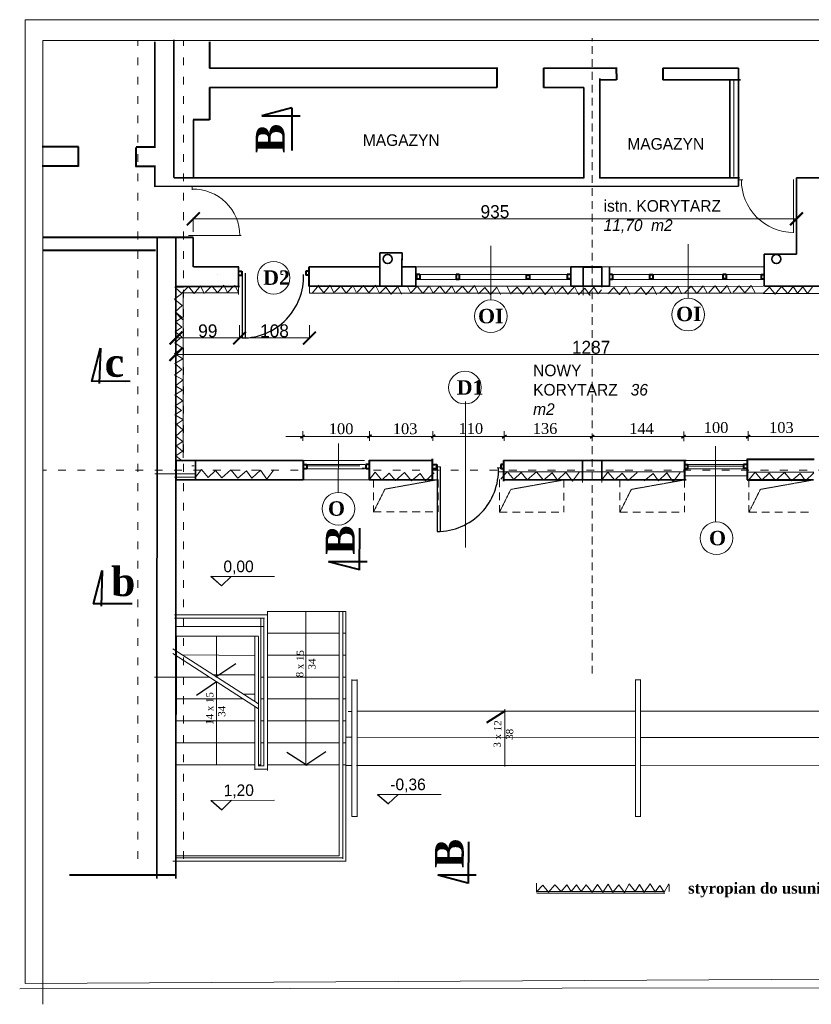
# Model space of a CAD drawing. Header units: millimetres. Extents: x 71367 to 297009, y -32559 to 7655.
# Tile 14 of 17: x 103665 to 104891, y -27579 to -26054. Entities that reach past the tile are written whole.
import ezdxf

# ---------------------------------------------------------------- set-up
doc = ezdxf.new("R2010")
doc.units = ezdxf.units.MM
for name, pattern in [('0.5_0.5', [1, 0.5, -0.5]), ('2_LKR', [20, 12, -8]), ('ACAD_ISO03W100', [30, 12, -18])]:
    doc.linetypes.add(name, pattern=pattern)
doc.layers.get('0').update_dxf_attribs({"lineweight": 70})
doc.layers.add('wymiarowanie', color=7, linetype='Continuous', lineweight=30)
doc.styles.get("Standard").update_dxf_attribs({"font": 'phagspa.ttf'})
doc.dimstyles.new('ISO-25', dxfattribs={"dimtxt": 20, "dimasz": 20, "dimexe": 1.25, "dimexo": 0.625, "dimtad": 1, "dimdec": 0, "dimtxsty": 'Standard', "dimblk": 'ARCHTICK', "dimcen": 2.5, "dimclrd": 6, "dimclre": 6, "dimadec": 0, "dimazin": 0, "dimtfac": 1, "dimtdec": 0, "dimtmove": 0, "dimatfit": 3, "dimldrblk": 'ARCHTICK', "dimfxl": 20, "dimfxlon": 1, "dimlwd": 9, "dimlwe": 9, "dimarcsym": 0})

# ---------------------------------------------------------------- blocks, each defined once
blk = doc.blocks.new('_ArchTick')
at = {"color": 0, "linetype": 'ByBlock', "const_width": 0.15}
blk.add_lwpolyline([(-0.5, -0.5), (0.5, 0.5)], dxfattribs=at)
blk = doc.blocks.new('*D706')
at = {"color": 6, "lineweight": 9, "transparency": 16777216}
for p, q in [((103906.7, -26592.4), (103906.7, -26571.2)), ((105193.5, -26572.4), (103906.7, -26572.4)), ((105193.5, -26592.4), (105193.5, -26571.2))]:
    blk.add_line(p, q, dxfattribs=at)
at = {"layer": 'Defpoints', "color": 0, "lineweight": 20, "transparency": 16777216}
for p in [(103906.7, -26572.4), (103906.7, -26749.5), (105193.5, -26749.5)]:
    blk.add_point(p, dxfattribs=at)
at = {"color": 6, "lineweight": 9, "transparency": 16777216, "xscale": 20, "yscale": 20, "zscale": 20, "rotation": 180}
blk.add_blockref('_ArchTick', (103906.7, -26572.4), dxfattribs=at)
at = {"color": 6, "lineweight": 9, "transparency": 16777216, "xscale": 20, "yscale": 20, "zscale": 20}
blk.add_blockref('_ArchTick', (105193.5, -26572.4), dxfattribs=at)
at = {"color": 0, "lineweight": 20, "transparency": 16777216, "insert": (104550.1, -26561.4), "char_height": 20, "attachment_point": 5}
blk.add_mtext('1287', dxfattribs=at)
blk = doc.blocks.new('*D716')
at = {"color": 6, "lineweight": 9, "transparency": 16777216}
for p, q in [((103933.7, -26382.2), (103933.7, -26360.9)), ((104868.5, -26362.2), (103933.7, -26362.2)), ((104868.5, -26382.2), (104868.5, -26360.9))]:
    blk.add_line(p, q, dxfattribs=at)
at = {"layer": 'Defpoints', "color": 0, "lineweight": 20, "transparency": 16777216}
for p in [(103933.7, -26362.2), (103933.7, -26399.9), (104868.5, -26416.8)]:
    blk.add_point(p, dxfattribs=at)
at = {"color": 6, "lineweight": 9, "transparency": 16777216, "xscale": 20, "yscale": 20, "zscale": 20, "rotation": 180}
blk.add_blockref('_ArchTick', (103933.7, -26362.2), dxfattribs=at)
at = {"color": 6, "lineweight": 9, "transparency": 16777216, "xscale": 20, "yscale": 20, "zscale": 20}
blk.add_blockref('_ArchTick', (104868.5, -26362.2), dxfattribs=at)
at = {"color": 0, "lineweight": 20, "transparency": 16777216, "insert": (104401.1, -26351.2), "char_height": 20, "attachment_point": 5}
blk.add_mtext('935', dxfattribs=at)
blk = doc.blocks.new('*D717')
at = {"color": 6, "lineweight": 9, "transparency": 16777216}
for p, q in [((103906.8, -26526.9), (103906.8, -26548.1)), ((104005.4, -26526.9), (104005.4, -26548.1)), ((103906.8, -26546.9), (104005.4, -26546.9))]:
    blk.add_line(p, q, dxfattribs=at)
at = {"layer": 'Defpoints', "color": 0, "lineweight": 20, "transparency": 16777216}
for p in [(103906.8, -26467.1), (104005.4, -26467.1), (104005.4, -26546.9)]:
    blk.add_point(p, dxfattribs=at)
at = {"color": 6, "lineweight": 9, "transparency": 16777216, "xscale": 20, "yscale": 20, "zscale": 20, "rotation": 180}
blk.add_blockref('_ArchTick', (103906.8, -26546.9), dxfattribs=at)
at = {"color": 6, "lineweight": 9, "transparency": 16777216, "xscale": 20, "yscale": 20, "zscale": 20}
blk.add_blockref('_ArchTick', (104005.4, -26546.9), dxfattribs=at)
at = {"color": 0, "lineweight": 20, "transparency": 16777216, "insert": (103956.1, -26535.9), "char_height": 20, "attachment_point": 5}
blk.add_mtext('99', dxfattribs=at)
blk = doc.blocks.new('*D718')
at = {"color": 6, "lineweight": 9, "transparency": 16777216}
for p, q in [((104005.4, -26526.9), (104005.4, -26548.1)), ((104113.6, -26526.9), (104113.6, -26548.1)), ((104005.4, -26546.9), (104113.6, -26546.9))]:
    blk.add_line(p, q, dxfattribs=at)
at = {"layer": 'Defpoints', "color": 0, "lineweight": 20, "transparency": 16777216}
for p in [(104005.4, -26467.1), (104113.6, -26467), (104113.6, -26546.9)]:
    blk.add_point(p, dxfattribs=at)
at = {"color": 6, "lineweight": 9, "transparency": 16777216, "xscale": 20, "yscale": 20, "zscale": 20, "rotation": 180}
blk.add_blockref('_ArchTick', (104005.4, -26546.9), dxfattribs=at)
at = {"color": 6, "lineweight": 9, "transparency": 16777216, "xscale": 20, "yscale": 20, "zscale": 20}
blk.add_blockref('_ArchTick', (104113.6, -26546.9), dxfattribs=at)
at = {"color": 0, "lineweight": 20, "transparency": 16777216, "insert": (104059.5, -26535.9), "char_height": 20, "attachment_point": 5}
blk.add_mtext('108', dxfattribs=at)

msp = doc.modelspace()

# ---------------------------------------------------------------- linework, layer by layer
at = {"lineweight": 20}
for p, q in [((103673, -26053.7), (105760.1, -26053.7)), ((103673, -26053.7), (103673, -27547)), ((105724.9, -26086.1), (103700.5, -26086.1)), ((103700.5, -26086.1), (103700.5, -27579.4)), ((104771.3, -26148), (104771.3, -26296.4)), ((103903.6, -26298.8), (104538.8, -26298.8)), ((104779.3, -26301.9), (104785.4, -26301.9)), ((104863.9, -26301.3), (104863.9, -26383.8)), ((104868.5, -26417.2), (104868.5, -26298.8)), ((103873.6, -26312), (104778.5, -26311.8)), ((103931.9, -26313.1), (103931.9, -26317.4)), ((103926.1, -26388.3), (104007.7, -26388.3)), ((104394.8, -26403.9), (104394.6, -26487.7)), ((104700.6, -26401.3), (104700.6, -26485.3)), ((104257, -26436.8), (104257, -26436.8)), ((104278.6, -26436.8), (104818.6, -26436.8)), ((103971, -26448), (103971, -26448)), ((104277.7, -26448.5), (104517.7, -26448.5)), ((104578.5, -26448.5), (104817.5, -26448.5)), ((104278.6, -26456.3), (104518.6, -26456.3)), ((104278.6, -26466.8), (104518.6, -26466.8)), ((104578.5, -26456.3), (104818.5, -26456.3)), ((104816.7, -26466.8), (104578.5, -26467)), ((104355.5, -26645.1), (104355.5, -26871.6)), ((104076.9, -26699.4), (105047.9, -26699.4)), ((104103.2, -26706.2), (104103.2, -26691.4)), ((104206.8, -26706.2), (104206.8, -26691.4)), ((104305, -26706.2), (104305, -26691.4)), ((104415.4, -26706.2), (104415.4, -26691.4)), ((104693.8, -26706.7), (104693.8, -26691.8)), ((104793.8, -26706.2), (104793.8, -26691.4)), ((104158.9, -26710.4), (104158, -26786.8)), ((104743, -26714.5), (104743, -26832.1)), ((103906.9, -26736.5), (103906.9, -26770.5)), ((104103.8, -26736.7), (104198.8, -26736.7)), ((104108, -26744.9), (104191.5, -26744.9)), ((104536.8, -26736.8), (104536.8, -26770.7)), ((104566.8, -26736.8), (104566.8, -26770.7)), ((104697.3, -26736.7), (104792.3, -26736.7)), ((104697.4, -26737.3), (104792.3, -26736.7)), ((103936.9, -26757.4), (103874, -26757.4)), ((104696.9, -26760.5), (104791.9, -26760.5)), ((104701.6, -26745.6), (104785.1, -26745.6)), ((104791.7, -26754.9), (104895.5, -26754.9)), ((103936.9, -26762.5), (103904.7, -26762.5)), ((104103.4, -26766.8), (104206.7, -26766.8)), ((104213, -26766.9), (104311.1, -26766.9)), ((104414.4, -26766.8), (104506.1, -26766.8)), ((104594.8, -26766.8), (104692.9, -26766.8)), ((104792.4, -26767.8), (104890.5, -26767.8)), ((104794.8, -26766.8), (104892.9, -26766.8)), ((104170.3, -26970.5), (104048.3, -26970.5)), ((104048.7, -27217), (104048.7, -26970.5)), ((104108.3, -26971.3), (104108.3, -27209.2)), ((104159.9, -27349.4), (104159.9, -26970.5)), ((104165.6, -27353.8), (104165.5, -26970.5)), ((104170.3, -27358.1), (104170.3, -26970.5)), ((104038.3, -27208.1), (104038.3, -26981.1)), ((104043.1, -27210.2), (104043.1, -26980.5)), ((104159.9, -27004.4), (104048.7, -27004.4)), ((104170.8, -27004.4), (104165.5, -27004.4)), ((103906.9, -27008.7), (104029.1, -27008.7)), ((103969.7, -27071.7), (103969.7, -27008.7)), ((104029.1, -27008.7), (104034.7, -27008.7)), ((104029.1, -27109.9), (104029.1, -27008.9)), ((104034.7, -27210.4), (104034.7, -27009.6)), ((104034.9, -27113.6), (103902.1, -27028.3)), ((104034.9, -27121.3), (103902.1, -27036)), ((104029.1, -27038.7), (103917.3, -27038.1)), ((104159.9, -27038.2), (104048.7, -27038.2)), ((104170.8, -27038.2), (104165.5, -27038.2)), ((103958.6, -27072.3), (103873.5, -27072.3)), ((104029.1, -27068.7), (103965, -27068.7)), ((103969.7, -27208.7), (103969.7, -27079.4)), ((104043.1, -27072.3), (104038.3, -27072.3)), ((104159.9, -27072.3), (104048.7, -27072.3)), ((104170.7, -27072.3), (104165.5, -27072.3)), ((104179.1, -27077), (104188, -27077)), ((104179.4, -27076.2), (104179.4, -27288.3)), ((104187.6, -27076.2), (104187.6, -27288.3)), ((104618.5, -27076.7), (104627.4, -27076.7)), ((104619.2, -27076.2), (104619.2, -27288.3)), ((104626.5, -27076.2), (104626.5, -27288.3)), ((104011.4, -27106.1), (103905.4, -27106.1)), ((104029.1, -27098.6), (104011.5, -27098.6)), ((104043.1, -27106.1), (104038.3, -27106.1)), ((104159.9, -27106.1), (104048.7, -27106.1)), ((104170.7, -27106.1), (104165.5, -27106.1)), ((104029.1, -27215.8), (104029.1, -27117.6)), ((104179, -27125.4), (104173.8, -27125.4)), ((104188.1, -27125.2), (104619.2, -27125.2)), ((104416.4, -27210.7), (104416.4, -27121.9)), ((104626.5, -27125.2), (105724.9, -27125.4)), ((104029.1, -27140.2), (103905.3, -27140.2)), ((104043.1, -27140.2), (104038.3, -27140.2)), ((104159.9, -27140.2), (104048.7, -27140.2)), ((104170.5, -27140.2), (104165.5, -27140.2)), ((104170.2, -27165.5), (104179.1, -27165.5)), ((104188.1, -27165.5), (104619.2, -27165.8)), ((104626.5, -27165.8), (105724.9, -27166.7)), ((104029.1, -27174.1), (103905.3, -27174.1)), ((104043.1, -27174.1), (104038.3, -27174.1)), ((104159.9, -27174.1), (104048.7, -27174.1)), ((104170.5, -27174.1), (104165.5, -27174.1)), ((104029.1, -27208.1), (103905.3, -27208.1)), ((104029, -27215.2), (104048.7, -27215.2)), ((104042.7, -27209.9), (104034.5, -27209.9)), ((104038.3, -27208.1), (104034.7, -27208.1)), ((104159.9, -27208.1), (104048.7, -27208.1)), ((104170.3, -27208.1), (104165.5, -27208.1)), ((104169.8, -27209.3), (104178.7, -27209.3)), ((104186.5, -27209.1), (104619.2, -27209.4)), ((104626.5, -27209.4), (105724.9, -27210.1)), ((104179.1, -27288.1), (104188, -27288.1)), ((104618.5, -27288.6), (104627.4, -27288.6)), ((104159.9, -27349.4), (103905.3, -27349.4)), ((104165.1, -27352.2), (103906, -27352.2)), ((104170.8, -27357.6), (103901.8, -27357.6)), ((105726.2, -27536.6), (103673, -27547)), ((103664.6, -27555.2), (105767.2, -27552.7))]:
    msp.add_line(p, q, dxfattribs=at)
at = {"linetype": 'ACAD_ISO03W100', "lineweight": 20}
for p, q in [((103847.9, -27354.1), (103847.9, -26086.6)), ((103918.7, -27354.1), (103918.7, -26085.6)), ((104096.1, -26751.7), (103700.6, -26751.7)), ((105724.8, -26751.7), (104206, -26751.7))]:
    msp.add_line(p, q, dxfattribs=at)
at = {"lineweight": 35}
for p, q in [((103873.9, -26251.3), (103874, -26088)), ((103903.6, -26298.4), (103903.7, -26084.8)), ((104404, -26128.7), (103958.9, -26128.7)), ((104589.1, -26128.7), (104476.4, -26128.7)), ((104778.5, -26128.7), (104661.5, -26128.7)), ((104778.5, -26311.8), (104778.4, -26128.6)), ((104563.5, -26299), (104563.5, -26144.7)), ((104589.3, -26146.8), (104563.5, -26146.8)), ((104781.8, -26146.8), (104661.5, -26146.8)), ((104765, -26298.8), (104765.1, -26145.9)), ((104404.2, -26158.7), (103958.9, -26158.7)), ((104538.8, -26158.7), (104476.4, -26158.7)), ((104538.8, -26299), (104538.8, -26158.7)), ((103933.8, -26298.8), (103933.8, -26209.1)), ((103873.9, -26312.2), (103873.9, -26281.3)), ((104538.8, -26298.8), (103904.2, -26298.5)), ((104780.2, -26298.8), (104563, -26298.8)), ((105145.8, -26298.8), (104868.5, -26298.8)), ((104868.5, -26417.2), (104868.5, -26298.8)), ((104778.5, -26311.8), (103873.6, -26312)), ((103877.4, -27384.6), (103877.7, -26391)), ((103906.4, -27384.6), (103906.8, -26391)), ((103933.7, -26436.4), (103933.7, -26391)), ((104222.5, -26424.1), (104222.5, -26414.8)), ((104222.5, -26414.8), (104257.3, -26414.8)), ((104222.5, -26466.8), (104222.5, -26424.1)), ((104257, -26466.8), (104257, -26424.1)), ((104257.3, -26414.8), (104257.3, -26426.5)), ((104818.5, -26466.8), (104818.5, -26416.8)), ((104818.5, -26416.8), (104868.5, -26416.8)), ((104004.3, -26436.8), (103934.2, -26436.8)), ((104003.8, -26466.8), (104003.8, -26436.8)), ((104112.8, -26436.8), (104222.5, -26436.8)), ((104257, -26436.8), (104278.6, -26436.8)), ((104278.6, -26466.8), (104278.6, -26436.8)), ((104518.6, -26466.8), (104518.6, -26436.8)), ((104518.6, -26436.8), (104566.8, -26436.8)), ((104537.7, -26436.9), (104566.8, -26436.9)), ((104537.8, -26466.8), (104537.8, -26436.8)), ((104566.8, -26468), (104566.8, -26436.8)), ((104578.5, -26467), (104578.5, -26437)), ((104005.4, -26467.1), (103906.6, -26467.1)), ((104112.9, -26466.8), (104278.6, -26466.8)), ((104518.6, -26466.8), (104578.5, -26466.8)), ((104818.6, -26466.8), (104827.1, -26466.8)), ((105023.4, -26466.8), (104827, -26466.8)), ((104099.9, -26702), (104106.2, -26697.4)), ((104203.6, -26701.4), (104209.9, -26696.8)), ((104302.4, -26701.5), (104308.6, -26696.9)), ((104412.5, -26702), (104418.8, -26697.4)), ((104548.7, -26702.3), (104555, -26697.7)), ((104690.4, -26701.9), (104696.6, -26697.3)), ((104790.5, -26702.1), (104796.8, -26697.6)), ((103936.9, -26736.5), (103906.9, -26736.5)), ((103906.9, -26736.5), (103906.9, -26766.5)), ((103924.8, -26736.6), (104103.8, -26736.6)), ((103936.9, -26766.9), (103936.9, -26736.5)), ((104206, -26736.6), (104303.4, -26736.6)), ((104414.4, -26736.7), (104697.4, -26736.6)), ((104566.8, -26736.8), (104536.8, -26736.8)), ((104536.8, -26736.8), (104536.8, -26766.8)), ((104566.8, -26766.8), (104566.8, -26736.8)), ((103907.4, -26766.9), (104103.8, -26766.8)), ((104206, -26766.8), (104304, -26766.8)), ((104414.3, -26766.8), (104697.4, -26766.8)), ((104536.8, -26766.8), (104566.8, -26766.8)), ((104792, -26766.8), (104894.8, -26766.8)), ((103906.9, -27008.7), (103906.9, -27130.5))]:
    msp.add_line(p, q, dxfattribs=at)
at = {"lineweight": 40}
for p, q in [((103958.9, -26087.8), (103958.9, -26128.7)), ((104404, -26127.5), (104404.2, -26158.7)), ((104476.4, -26128.7), (104476.4, -26158.7)), ((104589.1, -26127.5), (104589.3, -26146.8)), ((104661.5, -26128.7), (104661.5, -26146.8)), ((103958.9, -26158.7), (103958.9, -26209.1)), ((104086.3, -26190.3), (104039.8, -26202.5)), ((104086.3, -26190.3), (104086.2, -26256.2)), ((103958.9, -26209.1), (103933.5, -26209.1)), ((104039.8, -26202.5), (104099.4, -26202.5)), ((103755.8, -26250.9), (103699.5, -26250.8)), ((103755.8, -26281), (103755.8, -26250.9)), ((103875, -26251.3), (103845.1, -26251.2)), ((103845.1, -26281), (103845.1, -26251.6)), ((103755.8, -26280.9), (103699.5, -26280.8)), ((103875, -26281.3), (103843.9, -26281.2)), ((103933.2, -26391), (103700.4, -26391)), ((103874.9, -26411.2), (103701.4, -26411.2)), ((104112.9, -26437), (104112.9, -26466.7)), ((104003.8, -26443.2), (104008.7, -26443.2)), ((104003.8, -26449.6), (104008.7, -26449.6)), ((104008.7, -26443.2), (104008.7, -26449.8)), ((104113, -26443.2), (104108.1, -26443.2)), ((104108.1, -26443.2), (104108.1, -26449.6)), ((104113, -26449.6), (104108.1, -26449.6)), ((104284.6, -26448.6), (104279.7, -26448.6)), ((104279.7, -26448.6), (104279.7, -26455.8)), ((104284.6, -26448.3), (104284.6, -26455.8)), ((104340.8, -26448.5), (104340.8, -26456.3)), ((104345.7, -26448.6), (104340.8, -26448.6)), ((104345.9, -26448.5), (104345.9, -26456.3)), ((104454.6, -26449.4), (104449.7, -26449.4)), ((104449.7, -26449.4), (104449.7, -26455.8)), ((104454.6, -26448.9), (104454.6, -26455.4)), ((104518, -26448.6), (104513.1, -26448.6)), ((104513.1, -26448.6), (104513.1, -26455.1)), ((104518, -26455.1), (104513.1, -26455.1)), ((104583.2, -26448.5), (104578.6, -26448.5)), ((104583.3, -26448.5), (104583.3, -26456.3)), ((104645.6, -26449.2), (104640.7, -26449.2)), ((104640.7, -26449.2), (104640.7, -26455.6)), ((104645.6, -26449.1), (104645.6, -26455.6)), ((104759.2, -26448.6), (104754.3, -26448.6)), ((104754.3, -26448.6), (104754.3, -26455.1)), ((104759.2, -26455.1), (104754.3, -26455.1)), ((104759.5, -26448.7), (104759.5, -26455.2)), ((104818.4, -26449.2), (104813.5, -26449.2)), ((104813.5, -26449.2), (104813.5, -26455.7)), ((104284.7, -26455.8), (104279.8, -26455.8)), ((104345.7, -26456.2), (104340.8, -26456.2)), ((104454.6, -26455.8), (104449.7, -26455.8)), ((104583.2, -26456.2), (104578.6, -26456.2)), ((104645.6, -26455.7), (104640.7, -26455.7)), ((104818.4, -26455.7), (104813.5, -26455.7)), ((103776.3, -26614.1), (103789.6, -26562.5)), ((103789.6, -26562.4), (103788, -26617.4)), ((103836, -26614.2), (103775.5, -26614)), ((103828.2, -26614.1), (103788.9, -26613.7)), ((104103.8, -26736.6), (104103.8, -26767.1)), ((104103.8, -26736.6), (104103.8, -26765.9)), ((104104.5, -26743), (104109.4, -26743)), ((104109.4, -26743), (104109.4, -26749.5)), ((104206, -26742.9), (104201.1, -26742.9)), ((104201.1, -26742.9), (104201.1, -26749.4)), ((104206, -26736.4), (104206, -26767)), ((104304, -26734.3), (104304, -26766.4)), ((104306, -26743), (104310.9, -26743)), ((104310.9, -26743), (104310.9, -26749.5)), ((104415.1, -26742.9), (104410.2, -26742.9)), ((104410.2, -26742.9), (104410.2, -26749.4)), ((104414.4, -26736.7), (104414.4, -26768.8)), ((104694.6, -26743), (104699.5, -26743)), ((104694.7, -26737.3), (104694.7, -26766.6)), ((104699.5, -26743), (104699.5, -26749.5)), ((104791.2, -26742.8), (104786.3, -26742.8)), ((104786.3, -26742.8), (104786.3, -26749.3)), ((104792, -26733.9), (104792, -26766.8)), ((104792, -26734.5), (104895.7, -26734.5)), ((104104.4, -26749.3), (104109.3, -26749.3)), ((104206, -26749.4), (104201.1, -26749.4)), ((104305.9, -26749.3), (104310.8, -26749.3)), ((104415.2, -26749.4), (104410.3, -26749.4)), ((104694.5, -26749.3), (104699.4, -26749.3)), ((104791.2, -26749.3), (104786.3, -26749.3)), ((104191, -26841.8), (104190.5, -26906.8)), ((104143.3, -26893.1), (104202.9, -26893.1)), ((104189.8, -26905.8), (104143.3, -26893.6)), ((103779.1, -26958.9), (103792.5, -26907.3)), ((103792.5, -26907.3), (103790.8, -26962.3)), ((103838.8, -26959), (103778.3, -26958.8)), ((104416.2, -27125.3), (104387.8, -27143.3)), ((104360.2, -27327.4), (104359.7, -27392.4)), ((103906.4, -27379), (103741.8, -27379)), ((104312.6, -27378.7), (104372.1, -27378.7)), ((104359.1, -27391.4), (104312.6, -27379.2))]:
    msp.add_line(p, q, dxfattribs=at)
at = {"linetype": '2_LKR', "lineweight": 20}
for p, q in [((104551.8, -27066.7), (104551.8, -26082.5)), ((104213, -26766.3), (104213, -26816.9)), ((104313, -26766.3), (104313, -26816.3)), ((104408.1, -26766.1), (104408.1, -26816.8)), ((104508.1, -26766.8), (104508.1, -26816.8)), ((104594.8, -26766.1), (104594.8, -26816.8)), ((104694.8, -26766.8), (104694.8, -26816.8)), ((104794.8, -26766.1), (104794.8, -26816.8)), ((104213, -26816.3), (104312, -26816.3)), ((104408.1, -26816.8), (104507.1, -26816.8)), ((104594.8, -26816.8), (104693.8, -26816.8)), ((104794.8, -26816.8), (104893.8, -26816.8))]:
    msp.add_line(p, q, dxfattribs=at)
at = {"color": 0, "lineweight": 25}
for p, q in [((104009.5, -26445), (104009.5, -26546.9)), ((104014.5, -26546.8), (104014.5, -26446.5)), ((104311.6, -26744.8), (104311.6, -26846.7)), ((104316.7, -26846.5), (104316.7, -26746.3))]:
    msp.add_line(p, q, dxfattribs=at)
at = {"color": 0, "lineweight": 18}
for p, q in [((104069.3, -26448.5), (104073, -26448.5)), ((103931.2, -26745), (103934.9, -26745)), ((104324.2, -26744.8), (104324.2, -26744.8)), ((103936.9, -26762.5), (103946.4, -26750.6)), ((103946.4, -26750.6), (103956.8, -26763)), ((103956.8, -26763), (103968.3, -26752.1)), ((103968.3, -26752.1), (103977.8, -26763.5)), ((103977.8, -26763.5), (103991.7, -26751.1)), ((103991.7, -26751.1), (104002.7, -26764)), ((104002.7, -26764), (104016.2, -26752.6)), ((104016.2, -26752.6), (104024.6, -26764)), ((104024.6, -26764), (104037.6, -26751.6)), ((104037.6, -26751.6), (104047.6, -26765.5)), ((104047.6, -26765.5), (104058.5, -26751.1)), ((104195.6, -26748.6), (104199.3, -26748.6)), ((104206, -26766.8), (104215.4, -26754.9)), ((104215.4, -26754.9), (104225.9, -26767.3)), ((104225.9, -26767.3), (104237.4, -26756.4)), ((104237.4, -26756.4), (104246.8, -26767.8)), ((104246.8, -26767.8), (104260.8, -26755.4)), ((104260.8, -26755.4), (104271.8, -26768.3)), ((104271.8, -26768.3), (104285.2, -26756.9)), ((104285.2, -26756.9), (104293.7, -26768.3)), ((104293.7, -26768.3), (104306.7, -26755.9)), ((104316.7, -26746.3), (104309.1, -26746.3)), ((104404.8, -26748.3), (104408.5, -26748.3)), ((104406.5, -26754.4), (104696.2, -26754.4)), ((104410.5, -26765.9), (104419.9, -26753.9)), ((104419.9, -26753.9), (104430.4, -26766.4)), ((104430.4, -26766.4), (104441.9, -26755.4)), ((104441.9, -26755.4), (104451.3, -26766.9)), ((104451.3, -26766.9), (104465.3, -26754.4)), ((104465.3, -26754.4), (104476.3, -26767.4)), ((104476.3, -26767.4), (104489.7, -26755.9)), ((104489.7, -26755.9), (104498.2, -26767.4)), ((104498.2, -26767.4), (104511.2, -26754.9)), ((104511.2, -26754.9), (104521.1, -26768.9)), ((104521.1, -26768.9), (104532.1, -26754.4)), ((104566.8, -26766.8), (104576.3, -26754.9)), ((104576.3, -26754.9), (104586.7, -26767.3)), ((104586.7, -26767.3), (104598.2, -26756.4)), ((104598.2, -26756.4), (104607.7, -26767.8)), ((104607.7, -26767.8), (104621.6, -26755.4)), ((104632.6, -26768.3), (104646.1, -26756.9)), ((104646.1, -26756.9), (104654.5, -26768.3)), ((104654.5, -26768.3), (104667.5, -26755.9)), ((104667.5, -26755.9), (104677.5, -26769.8)), ((104677.5, -26769.8), (104688.4, -26755.4)), ((104789.1, -26749.2), (104792.8, -26749.2)), ((104794.8, -26766.8), (104804.3, -26754.9)), ((104804.3, -26754.9), (104814.7, -26767.3)), ((104814.7, -26767.3), (104826.2, -26756.4)), ((104826.2, -26756.4), (104835.7, -26767.8)), ((104835.7, -26767.8), (104849.6, -26755.4)), ((104849.6, -26755.4), (104860.6, -26768.3)), ((104860.6, -26768.3), (104874.1, -26756.9)), ((104874.1, -26756.9), (104882.5, -26768.3)), ((104882.5, -26768.3), (104895.5, -26755.9)), ((104311.6, -26846.7), (104316.7, -26846.7))]:
    msp.add_line(p, q, dxfattribs=at)
at = {"color": 6, "lineweight": 20}
for p, q in [((103918.7, -26468.2), (103904.8, -26468.2)), ((103905.8, -26468.4), (103915.8, -26478.1)), ((103916.6, -26476.9), (103926.2, -26466.9)), ((103926.2, -26466.9), (103934.8, -26477.9)), ((103934.8, -26477.9), (103944.8, -26466.2)), ((103944.8, -26466.2), (103950.7, -26477.8)), ((103952.7, -26475.9), (103962.4, -26465.9)), ((103962.4, -26465.9), (103971, -26477)), ((103971, -26477), (103981, -26465.2)), ((103981, -26465.2), (103986.9, -26476.8)), ((103987, -26475.9), (103996.7, -26465.9)), ((103998, -26465.2), (104003.9, -26476.8)), ((104003.9, -26467.2), (104003.9, -26479.5)), ((104113.6, -26467), (104113.6, -26477.2)), ((104118.3, -26477), (104128.3, -26465.2)), ((104127.2, -26465.9), (104135.8, -26477)), ((104135.8, -26477), (104145.8, -26465.2)), ((104145.8, -26465.2), (104151.6, -26476.8)), ((104152.5, -26476.1), (104162.1, -26466.1)), ((104162.1, -26466.1), (104170.7, -26477.2)), ((104170.7, -26477.2), (104180.7, -26465.4)), ((104180.7, -26465.4), (104186.6, -26477)), ((104187.6, -26475.7), (104197.3, -26465.7)), ((104197.3, -26465.7), (104205.9, -26476.8)), ((104205.9, -26476.8), (104215.9, -26465)), ((104215.9, -26465), (104221.7, -26476.6)), ((104222.1, -26477.9), (104231.8, -26467.9)), ((104231.8, -26467.9), (104240.4, -26478.9)), ((104240.4, -26478.9), (104250.4, -26467.1)), ((104250.4, -26467.1), (104256.3, -26478.8)), ((104265.1, -26465.9), (104270.9, -26477.5)), ((104271.1, -26476.6), (104280.8, -26466.6)), ((104280.8, -26466.6), (104289.3, -26477.7)), ((104289.3, -26477.7), (104299.4, -26465.9)), ((104299.4, -26465.9), (104305.2, -26477.5)), ((104306, -26476.8), (104315.7, -26466.8)), ((104315.7, -26466.8), (104324.3, -26477.9)), ((104324.3, -26477.9), (104334.3, -26466.1)), ((104334.3, -26466.1), (104340.2, -26477.8)), ((104341.2, -26476.4), (104350.9, -26466.4)), ((104350.9, -26466.4), (104359.4, -26477.5)), ((104359.4, -26477.5), (104369.5, -26465.7)), ((104369.5, -26465.7), (104375.3, -26477.3)), ((104375.7, -26478.6), (104385.4, -26468.6)), ((104385.4, -26468.6), (104394, -26479.6)), ((104394, -26479.6), (104404, -26467.9)), ((104404, -26467.9), (104409.8, -26479.5)), ((104419.9, -26467.3), (104425.7, -26478.9)), ((104425.9, -26478), (104435.6, -26468)), ((104435.6, -26468), (104444.1, -26479.1)), ((104444.1, -26479.1), (104454.2, -26467.3)), ((104454.2, -26467.3), (104460, -26478.9)), ((104460.8, -26478.2), (104470.5, -26468.2)), ((104470.5, -26468.2), (104479.1, -26479.3)), ((104479.1, -26479.3), (104489.1, -26467.5)), ((104489.1, -26467.5), (104495, -26479.1)), ((104496, -26477.8), (104505.7, -26467.8)), ((104505.7, -26467.8), (104514.2, -26478.9)), ((104514.2, -26478.9), (104524.3, -26467.1)), ((104524.3, -26467.1), (104530.1, -26478.7)), ((104530.5, -26480), (104540.2, -26469.9)), ((104537.9, -26466.6), (104537.9, -26480.6)), ((104540.2, -26469.9), (104548.8, -26481)), ((104545.6, -26478.8), (104554.2, -26468.1)), ((104554.2, -26468.1), (104561, -26478.5)), ((104575.9, -26478.4), (104585.5, -26468.4)), ((104585.5, -26468.4), (104594.1, -26479.5)), ((104594.1, -26479.5), (104604.1, -26467.7)), ((104604.1, -26467.7), (104610, -26479.4)), ((104617.3, -26478.4), (104627, -26468.4)), ((104627, -26468.4), (104635.6, -26479.5)), ((104635.6, -26479.5), (104645.6, -26467.7)), ((104645.6, -26467.7), (104651.4, -26479.4)), ((104656.3, -26477.4), (104666, -26467.4)), ((104666, -26467.4), (104674.5, -26478.5)), ((104674.5, -26478.5), (104684.6, -26466.7)), ((104684.6, -26466.7), (104690.4, -26478.3)), ((104695.6, -26476.7), (104705.3, -26466.7)), ((104705.3, -26466.7), (104713.9, -26477.8)), ((104713.9, -26477.8), (104723.9, -26466)), ((104723.9, -26466), (104729.8, -26477.6)), ((104732.5, -26476.3), (104742.2, -26466.3)), ((104742.2, -26466.3), (104750.8, -26477.4)), ((104750.8, -26477.4), (104760.8, -26465.6)), ((104760.8, -26465.6), (104766.6, -26477.3)), ((104770.1, -26476), (104779.8, -26466)), ((104779.8, -26466), (104788.4, -26477.1)), ((104788.4, -26477.1), (104798.4, -26465.3)), ((104798.4, -26465.3), (104804.2, -26476.9)), ((104816.9, -26477.9), (104826.6, -26467.9)), ((104826.6, -26467.9), (104835.2, -26479)), ((104835.2, -26479), (104845.2, -26467.2)), ((104845.2, -26467.2), (104854.9, -26477.9)), ((104854.9, -26477.9), (104863.4, -26467.2)), ((104863.4, -26467.2), (104870.2, -26477.6)), ((104870.2, -26477.6), (104878.5, -26467.6)), ((104878.5, -26467.6), (104885.6, -26477.9)), ((104885.6, -26477.9), (104893.5, -26467.6)), ((103915.8, -26478.1), (103904.7, -26486.6)), ((104003.9, -26477.1), (103914.1, -26477.1)), ((103917.7, -26476.4), (103917.7, -26732.5)), ((104818.7, -26477.2), (104113.6, -26477.2)), ((104566.5, -26477.5), (104537.7, -26477.4)), ((104561, -26478.5), (104566.2, -26472.1)), ((105014.8, -26477.9), (104816.7, -26477.7)), ((103904.7, -26486.6), (103916.5, -26496.7)), ((103916.5, -26496.7), (103905.8, -26506.3)), ((103905.8, -26506.3), (103916.5, -26514.9)), ((103916.5, -26514.9), (103906.1, -26521.7)), ((103916.1, -26529.9), (103905.8, -26537.1)), ((103906.1, -26521.7), (103916.1, -26529.9)), ((103916.1, -26545), (103905.1, -26554.3)), ((103905.8, -26537.1), (103916.1, -26545)), ((103905.1, -26554.3), (103916.9, -26562.5)), ((103916.9, -26562.5), (103904.7, -26571.1)), ((103904.7, -26571.1), (103917.2, -26579.3)), ((103917.2, -26579.3), (103905.1, -26586.5)), ((103905.1, -26586.5), (103916.1, -26595.8)), ((103916.1, -26595.8), (103904.3, -26604.3)), ((103904.3, -26604.3), (103917.9, -26611.9)), ((103917.9, -26611.9), (103906.1, -26620.8)), ((103906.1, -26620.8), (103916.9, -26627.6)), ((103916.9, -26627.6), (103905.1, -26635.1)), ((103905.1, -26635.1), (103917.6, -26644.4)), ((103917.6, -26644.4), (103905.4, -26651.9)), ((103905.4, -26651.9), (103915.4, -26659.4)), ((103915.4, -26659.4), (103905.1, -26665.9)), ((103905.1, -26665.9), (103917.6, -26673.4)), ((103905.7, -26679.1), (103917.5, -26689.2)), ((103907, -26681), (103917.9, -26673.8)), ((103917.5, -26689.2), (103906.7, -26698.8)), ((103906.7, -26698.8), (103917.5, -26707.4)), ((103917.5, -26707.4), (103907.1, -26714.2)), ((103907.1, -26714.2), (103917.1, -26722.4)), ((103917.1, -26722.4), (103906.7, -26729.6)), ((103906.7, -26729.6), (103917.1, -26737.5)), ((104465.6, -27391.8), (104465.6, -27405.7)), ((104465.8, -27404.7), (104475.5, -27394.7)), ((104475.5, -27394.7), (104484, -27405.8)), ((104484, -27405.8), (104494.1, -27394)), ((104494.1, -27394), (104503.7, -27404.7)), ((104503.7, -27404.7), (104512.3, -27394)), ((104512.3, -27394), (104519.1, -27404.4)), ((104519.1, -27404.4), (104527.3, -27394.4)), ((104527.3, -27394.4), (104534.5, -27404.7)), ((104534.5, -27404.7), (104542.4, -27394.4)), ((104542.4, -27394.4), (104551.7, -27405.4)), ((104551.7, -27405.4), (104559.9, -27393.7)), ((104559.9, -27393.7), (104568.5, -27405.8)), ((104568.5, -27405.8), (104576.7, -27393.3)), ((104576.7, -27393.3), (104583.9, -27405.4)), ((104583.9, -27405.4), (104593.2, -27394.4)), ((104593.2, -27394.4), (104601.7, -27406.2)), ((104601.7, -27406.2), (104609.2, -27392.6)), ((104609.2, -27392.6), (104618.2, -27404.4)), ((104618.2, -27404.4), (104625, -27393.7)), ((104625, -27393.7), (104632.5, -27405.4)), ((104632.5, -27405.4), (104641.8, -27392.9)), ((104641.8, -27392.9), (104649.3, -27405.1)), ((104649.3, -27405.1), (104656.8, -27395.1)), ((104656.8, -27395.1), (104663.3, -27405.4)), ((104663.3, -27405.4), (104670.8, -27392.9)), ((104670.9, -27393.6), (104670.9, -27404.7)), ((104663.7, -27404.7), (104465.6, -27404.5)), ((104664.3, -27407.2), (104466.2, -27407))]:
    msp.add_line(p, q, dxfattribs=at)
at = {"color": 0, "lineweight": 20}
for p, q in [((104105, -26743), (104199.6, -26743)), ((104697.9, -26743), (104792.5, -26743)), ((104698.6, -26743), (104793.2, -26743)), ((104105, -26749.4), (104199.2, -26749.4)), ((104697.9, -26749.4), (104792.1, -26749.4)), ((104698.6, -26749.4), (104792.7, -26749.4)), ((104049, -26975.8), (103904.4, -26975.8)), ((104044.1, -26981.1), (103904.4, -26981.1)), ((104043.4, -26994.1), (103906.2, -26994.1))]:
    msp.add_line(p, q, dxfattribs=at)
at = {"linetype": '0.5_0.5', "lineweight": 20}
for p, q in [((104230.6, -26781.1), (104313, -26766.3)), ((104425.7, -26781.5), (104508.1, -26766.8)), ((104612.4, -26781.5), (104694.8, -26766.8)), ((104812.4, -26781.5), (104894.8, -26766.8)), ((104213, -26816.3), (104230.6, -26781.1)), ((104408.1, -26816.8), (104425.7, -26781.5)), ((104594.8, -26816.8), (104612.4, -26781.5)), ((104794.8, -26816.8), (104812.4, -26781.5))]:
    msp.add_line(p, q, dxfattribs=at)
at = {"lineweight": 30}
for p, q in [((103960.7, -26916.2), (103977.6, -26930.8)), ((103968.8, -27071.9), (103999.8, -27051.1)), ((103938.6, -27100.2), (103969.7, -27079.4)), ((104108.1, -27208.2), (104139.2, -27187.4)), ((104110.1, -27209.3), (104078.6, -27189.1)), ((103961.1, -27263.6), (103977.9, -27278)), ((104219.3, -27254.1), (104236.2, -27268.6))]:
    msp.add_line(p, q, dxfattribs=at)
at = {"lineweight": 35}
for centre in [(104234.8, -26424.5), (104837.2, -26424.5)]:
    msp.add_circle(centre, 7, dxfattribs=at)
at = {"lineweight": 20}
for centre in [(104058.2, -26453.6), (104700.6, -26510.7), (104394.9, -26513.2), (104354.7, -26623.8), (104158.6, -26811.4), (104744.3, -26857.2)]:
    msp.add_circle(centre, 25.3, dxfattribs=at)
for centre, radius, start, end in [((104863.9, -26302.6), 80.8, 179.4781, 270), ((103933.8, -26388.3), 72, 0.04, 91.4762), ((103973.6, -26448), 90, 222.0346, 232.4316)]:
    msp.add_arc(centre, radius, start, end, dxfattribs=at)
at = {"lineweight": 25}
for centre in [(104009.5, -26451.9), (104311.6, -26751.7)]:
    msp.add_arc(centre, 95, 270, 2.0191, dxfattribs=at)
at = {"color": 0, "lineweight": 18}
msp.add_arc((104324.7, -26746.7), 81.2, 194.0218, 194.3735, dxfattribs=at)
at = {"layer": 'wymiarowanie', "lineweight": 20}
for points in [[(104059.3, -26916.4), (103960.6, -26916.4), (103977.3, -26930.9), (103992.3, -26916.4)], [(104059.6, -27262.8), (103961, -27263.6), (103977.8, -27278), (103992.7, -27263.3)], [(104317.9, -27254.2), (104219.2, -27254.2), (104235.9, -27268.8), (104250.9, -27254.2)]]:
    msp.add_lwpolyline(points, dxfattribs=at)

# ---------------------------------------------------------------- texts
at = {"lineweight": 9, "attachment_point": 1}
for s, insert, char_height, rotation in [('{\\fTimes New Roman|b1|i0|c238|p18;  B}', (104030.4, -26294), 44.8, 90), ('{\\fTimes New Roman|b1|i0|c238|p18;  B}', (104138.8, -26916.4), 44.8, 90), ('\\pxi-3,l3.3699,t3.3699;{\\fTimes New Roman|b0|i0|c238|p18;8 x 15\\P   34}', (104092.7, -27076.7), 11.2, 88.4736), ('\\pxi-3,l3.3699,t3.3699;{\\fTimes New Roman|b0|i0|c238|p18;14 x 15\\P   34}', (103953.2, -27150.4), 11.2, 89.5231), ('\\pxi-3,l3.3699,t3.3699;{\\fTimes New Roman|b0|i0|c238|p18;3 x 12\\P   38}', (104398.8, -27185.6), 11.2, 88.4736), ('{\\fTimes New Roman|b1|i0|c238|p18;  B}', (104308, -27402), 44.8, 90)]:
    msp.add_mtext(s, dxfattribs=dict(at, insert=insert, char_height=char_height, rotation=rotation))
for s, insert, char_height in [('{\\fTimes New Roman|b1|i0|c238|p18; D2}', (104033.5, -26442.1), 22.4), ('{\\fTimes New Roman|b1|i0|c238|p18; }', (104682, -26532.5), 22.4), ('{\\fTimes New Roman|b1|i0|c238|p18; c}', (103779.4, -26562.2), 44.8), ('{\\fTimes New Roman|b1|i0|c238|p18; D1}', (104333.5, -26612.3), 22.4), ('{\\fTimes New Roman|b0|i0|c238|p18;\\H1.6x;100}', (104143.7, -26679.1), 10.5), ('{\\fTimes New Roman|b0|i0|c238|p18;\\H1.6x;103}', (104242.9, -26679.1), 10.5), ('{\\fTimes New Roman|b0|i0|c238|p18;\\H1.6x;110}', (104344.8, -26678.7), 10.5), ('{\\fTimes New Roman|b0|i0|c238|p18;\\H1.6x;136}', (104459.8, -26678.7), 10.5), ('{\\fTimes New Roman|b0|i0|c238|p18;\\H1.6x;144}', (104609.3, -26678.7), 10.5), ('{\\fTimes New Roman|b0|i0|c238|p18;\\H1.6x;100}', (104724.8, -26677.2), 10.5), ('{\\fTimes New Roman|b0|i0|c238|p18;\\H1.6x;103}', (104826, -26677.2), 10.5), ('{\\fTimes New Roman|b1|i0|c238|p18; O}', (104133.9, -26799.9), 22.4), ('{\\fTimes New Roman|b1|i0|c238|p18; O}', (104724.4, -26845.7), 22.4), ('{\\fTimes New Roman|b1|i0|c238|p18;   b}', (103755.5, -26902), 44.8)]:
    msp.add_mtext(s, dxfattribs=dict(at, insert=insert, char_height=char_height))
for s, insert, char_height, width in [('{\\fTimes New Roman|b1|i0|c238|p18;OI}', (104681.8, -26498.4), 22.4, 32.888), ('{\\fTimes New Roman|b1|i0|c238|p18;OI}', (104374.9, -26501.7), 22.4, 32.888), ('{\\fTimes New Roman|b1|i0|c238|p18;               \\P styropian do usunięcia\\fTimes New Roman|b0|i0|c238|p18; }', (104694, -27362.2), 17.136, 519.386)]:
    msp.add_mtext(s, dxfattribs=dict(at, insert=insert, char_height=char_height, width=width))
at = {"layer": 'wymiarowanie', "lineweight": 20, "char_height": 18, "attachment_point": 1}
for s, insert, width in [('\\pxt1;MAGAZYN{\\H0.8889x; }', (104196.4, -26231.3), 110.972), ('\\pxt1;MAGAZYN{\\H0.8889x; }', (104606.3, -26237.1), 110.972), ('\\pxt1;istn. KORYTARZ   {\\fMicrosoft PhagsPa|b0|i1|c0|p34;11,70  m2\\H0.8889x; }', (104569.5, -26333.2), 210.282), ('\\pxt1;NOWY KORYTARZ   {\\fMicrosoft PhagsPa|b0|i1|c0|p34;36  m2\\H0.8889x; }', (104460.3, -26588.1), 210.282), ('0,00\\P{\\H0.8889x; }', (103980.4, -26891.8), 110.972), ('-0,36\\P{\\H0.8889x; }', (104239, -27229.6), 110.972)]:
    msp.add_mtext(s, dxfattribs=dict(at, insert=insert, width=width))
at = {"layer": 'wymiarowanie', "lineweight": 20, "insert": (103980.6, -27238.9), "char_height": 18, "width": 110.972, "attachment_point": 1, "rotation": 0.4956}
msp.add_mtext('1,20\\P{\\H0.8889x; }', dxfattribs=at)

# ---------------------------------------------------------------- dimensions: what is measured, and where the dimension line sits
at = {"color": 6, "lineweight": 20}
dim = msp.add_linear_dim(base=(103933.7, -26362.2), p1=(104868.5, -26416.8), p2=(103933.7, -26399.9), dimstyle='ISO-25', dxfattribs=at)
dim.commit()
dim.dimension.update_dxf_attribs({"geometry": '*D716', "text_midpoint": (104401.1, -26351.2)})
at = {"lineweight": 20}
for base, p1, p2, picture, middle in [((104005.4, -26546.9), (103906.8, -26467.1), (104005.4, -26467.1), '*D717', (103956.1, -26535.9)), ((103906.7, -26572.4), (105193.5, -26749.5), (103906.7, -26749.5), '*D706', (104550.1, -26561.4))]:
    dim = msp.add_linear_dim(base=base, p1=p1, p2=p2, dimstyle='ISO-25', dxfattribs=at)
    dim.commit()
    dim.dimension.update_dxf_attribs({"geometry": picture, "text_midpoint": middle})
dim = msp.add_linear_dim(base=(104113.6, -26546.9), p1=(104005.4, -26467.1), p2=(104113.6, -26467), dimstyle='ISO-25', override={"dimtmove": 1}, dxfattribs=at)
dim.commit()
dim.dimension.update_dxf_attribs({"geometry": '*D718', "text_midpoint": (104059.5, -26535.9)})

doc.saveas('drawing.dxf')
